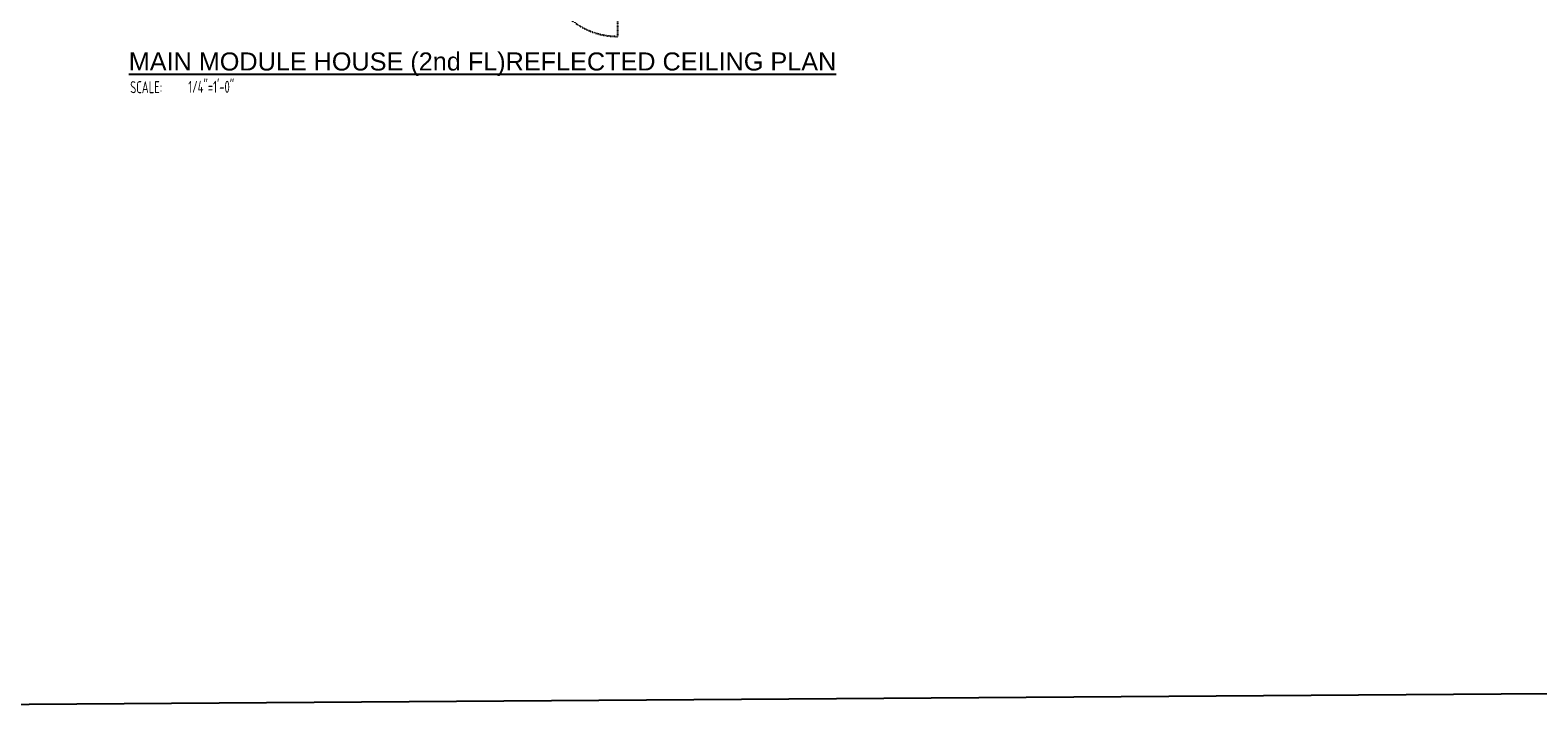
# Model space of a CAD drawing. Header units: inches. Extents: x -3803 to 34213, y -3756 to 4522.
# Tile 7 of 65: x 31952 to 32636, y 192 to 504. Entities that reach past the tile are written whole.
import ezdxf

# ---------------------------------------------------------------- set-up
doc = ezdxf.new("R2010")
doc.units = ezdxf.units.IN
doc.header["$LTSCALE"] = 0.011
doc.header["$MEASUREMENT"] = 0
doc.linetypes.add('DASHED2', pattern=[0.375, 0.25, -0.125])
doc.layers.get('Defpoints').update_dxf_attribs({"linetype": 'CONTINUOUS'})
doc.layers.add('DIM', color=4, linetype='CONTINUOUS', lineweight=13)
doc.layers.add('FHA', color=8, linetype='DASHED2')
doc.layers.add('G-SYMB', color=1, linetype='CONTINUOUS')
doc.styles.add('LAR', font='arial.ttf', dxfattribs={"height": 0.25})
doc.styles.add('MED', font='archstyl.shx', dxfattribs={"width": 0.8, "height": 0.125})

# ---------------------------------------------------------------- blocks, each defined once
blk = doc.blocks.new('AINC-TITLE')
at = {"layer": 'G-SYMB', "color": 4, "linetype": 'Continuous', "style": 'MED', "width": 0.75}
blk.add_text('SCALE:', height=0.125, dxfattribs=at).set_placement((-0.8802076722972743, -0.3073332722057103))
at = {"layer": 'G-SYMB', "color": 1, "linetype": 'Continuous', "style": 'LAR'}
blk.add_attdef('%%UDRAWING-TITLE', (-0.895149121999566, -0.07174532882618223), '', height=0.1875, dxfattribs=at)
at = {"layer": 'G-SYMB', "color": 4, "linetype": 'Continuous', "style": 'MED', "width": 0.75}
blk.add_attdef('SCALE', (-0.2765239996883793, -0.30362657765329), '', height=0.125, dxfattribs=at)

msp = doc.modelspace()

# ---------------------------------------------------------------- linework, layer by layer
at = {"layer": 'Defpoints', "ltscale": 10}
msp.add_lwpolyline([(30960.86237888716, 3241.895706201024), (34212.65506452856, 3241.895706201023), (34212.65506452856, 214.5138671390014), (30960.86237888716, 191.6652783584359)], close=True, dxfattribs=at)
at = {"layer": 'FHA', "ltscale": 25}
msp.add_line((32218.31811599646, 534.434223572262), (32218.31811599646, 501.4342255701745), dxfattribs=at)
msp.add_arc((32218.31811599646, 534.434223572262), 32.99999800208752, 180, 270, dxfattribs=at)

# ---------------------------------------------------------------- block references
at = {"layer": 'DIM', "xscale": 43.66204933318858, "yscale": 43.66204933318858, "zscale": 43.66204933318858}
msp.add_blockref('AINC-TITLE', (32035.81099332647, 489.0939854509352), dxfattribs=at).add_auto_attribs({'%%UDRAWING-TITLE': '%%UMAIN MODULE HOUSE (2nd FL)REFLECTED CEILING PLAN', 'SCALE': '1/4"=1\'-0"'})

doc.saveas('drawing.dxf')
